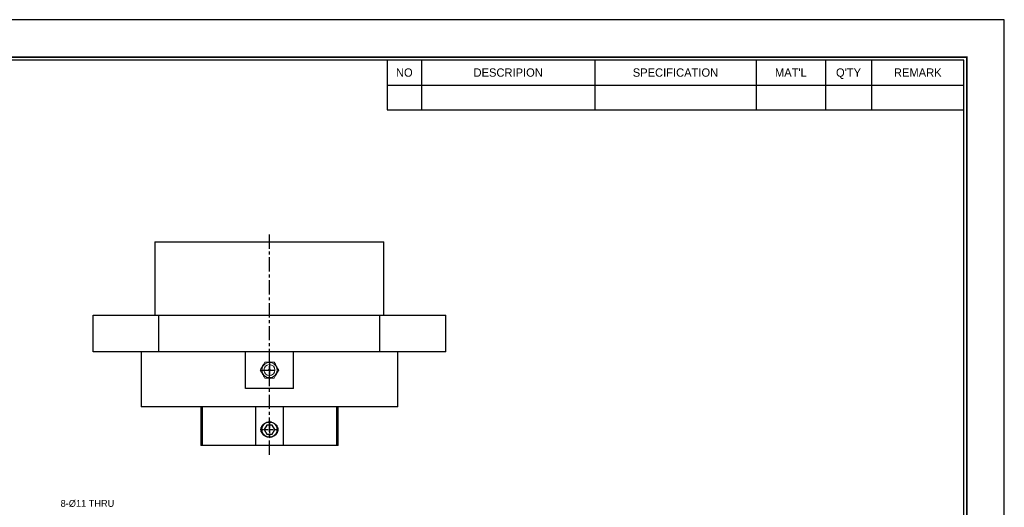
# Model space of a CAD drawing. Header units: millimetres. Extents: x -29 to 5648, y -387 to 3949.
# Tile 5 of 7: x 318 to 748, y 316 to 529. Entities that reach past the tile are written whole.
import ezdxf
from ezdxf.enums import TextEntityAlignment as Align

# ---------------------------------------------------------------- set-up
doc = ezdxf.new("R2010")
doc.units = ezdxf.units.MM
doc.linetypes.add('CENTER', pattern=[2, 1.25, -0.25, 0.25, -0.25])
doc.layers.get('0').update_dxf_attribs({"linetype": 'CONTINUOUS'})
for name, color, linetype in [('1', 1, 'CENTER'), ('5', 7, 'CONTINUOUS'), ('7', 7, 'CONTINUOUS'), ('center', 1, 'CENTER'), ('OUTLINE', 7, 'CONTINUOUS')]:
    doc.layers.add(name, color=color, linetype=linetype)

# ---------------------------------------------------------------- blocks, each defined once
blk = doc.blocks.new('란표제')
at = {"layer": '7', "color": 0}
for p, q in [((386.1, 273), (0, 273)), ((386.1, 0), (386.1, 273))]:
    blk.add_line(p, q, dxfattribs=at)
at = {"layer": '7'}
for p, q in [((247, 263.9), (247, 252.64)), ((254.8, 263.9), (254.8, 252.64)), ((293.8, 263.9), (293.8, 252.64)), ((330.2, 263.9), (330.2, 252.64)), ((345.8, 263.9), (345.8, 252.64)), ((356.2, 263.9), (356.2, 252.64)), ((247, 258.27), (377, 258.27)), ((247, 252.64), (377, 252.64))]:
    blk.add_line(p, q, dxfattribs=at)
at = {"layer": '7', "const_width": 0.325}
blk.add_lwpolyline([(377.65, 8.45), (377.65, 264.55), (13, 264.55), (13, 8.45)], close=True, dxfattribs=at)
at = {"layer": '7'}
blk.add_lwpolyline([(377, 9.1), (377, 263.9), (13.65, 263.9), (13.65, 9.1)], close=True, dxfattribs=at)
at = {"layer": '5', "ltscale": 0.5}
for tag, p, height in [('TITLE', (308.32, 31.73), 3.25), ('도번', (326.54, 20.34), 3.25), ('SCALE', (329.92, 12.42), 1.56), ('DATE', (360.13, 12.36), 1.56)]:
    blk.add_attdef(tag, p, '', height=height, dxfattribs=at)
at = {"layer": '7'}
for s, height, p in [('NO', 1.877, (250.9, 261.08)), ('DESCRIPION', 1.877, (274.3, 261.08)), ('SPECIFICATION', 1.8772, (312, 261.08)), ("MAT'L", 1.877, (338, 261.08)), ("Q'TY", 1.877, (351, 261.08)), ('REMARK', 1.877, (366.6, 261.08))]:
    blk.add_text(s, height=height, dxfattribs=at).set_placement(p, align=Align.MIDDLE_CENTER)
for tag, p in [('필렛', (233.03, 14.17)), ('모따기', (233.03, 10.79))]:
    blk.add_attdef(tag, text='', height=1.5, dxfattribs=at).set_placement(p, align=Align.MIDDLE_LEFT)

msp = doc.modelspace()

# ---------------------------------------------------------------- linework, layer by layer
at = {"ltscale": 5}
for p, q in [((350.2958, 383.9508), (350.2958, 399.9508)), ((379.0361, 383.9508), (379.0361, 399.9508)), ((475.5555, 383.9508), (475.5555, 399.9508)), ((504.2958, 383.9508), (504.2958, 399.9508)), ((416.7602, 367.9508), (416.7602, 383.9508)), ((437.8315, 367.9508), (437.8315, 383.9508))]:
    msp.add_line(p, q, dxfattribs=at)
at = {"color": 7, "linetype": 'Continuous', "lineweight": 15}
for radius in [3.3, 2.4]:
    msp.add_circle((427.2958, 375.9508), radius, dxfattribs=at)
for points, knots in [([(425.2751, 379.4508), (425.0595, 379.0775), (424.6969, 378.4494), (424.0792, 377.3795), (423.6245, 376.5919), (423.3482, 376.1133), (423.2544, 375.9508)], [0, 0, 0, 0, 0.33608415, 0.56528193, 0.85241133, 1, 1, 1, 1]), ([(429.3165, 379.4508), (429.0846, 379.4508), (428.6216, 379.4508), (427.944, 379.4508), (427.2842, 379.4508), (426.6747, 379.4508), (425.9952, 379.4508), (425.5419, 379.4508), (425.2751, 379.4508)], [0, 0, 0, 0, 0.18184578, 0.36288184, 0.50003065, 0.64531406, 0.79120355, 1, 1, 1, 1]), ([(431.3373, 375.9508), (431.1217, 376.3242), (430.7591, 376.9522), (430.1414, 378.0222), (429.6867, 378.8098), (429.4103, 379.2884), (429.3165, 379.4508)], [0, 0, 0, 0, 0.33608274, 0.56528197, 0.85241137, 1, 1, 1, 1]), ([(423.2544, 375.9508), (423.4699, 375.5775), (423.8325, 374.9494), (424.4502, 373.8795), (424.9049, 373.0919), (425.1813, 372.6133), (425.2751, 372.4508)], [0, 0, 0, 0, 0.336084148, 0.565281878, 0.852412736, 1, 1, 1, 1]), ([(426.8958, 375.9508), (426.8958, 375.9509), (426.8958, 375.951), (426.8958, 375.9513), (426.8958, 375.9527), (426.8958, 375.9583), (426.8964, 375.9808), (426.9035, 376.0467), (426.9397, 376.1494), (427.0255, 376.256), (427.1416, 376.3283), (427.2377, 376.3495), (427.3338, 376.352), (427.4308, 376.3355), (427.5504, 376.2692), (427.6415, 376.167), (427.6876, 376.0547), (427.6958, 375.9803), (427.6958, 375.9509), (427.6958, 375.9508)], [0, 0, 0, 0, 0.00007741, 0.00023817, 0.00088123, 0.00343566, 0.01366871, 0.0546657, 0.162001, 0.26933526, 0.37667195, 0.48400601, 0.50005561, 0.60738994, 0.71472465, 0.82206171, 0.92939687, 0.99992259, 1, 1, 1, 1]), ([(427.6958, 375.9508), (427.6958, 375.9508), (427.6958, 375.9507), (427.6958, 375.9503), (427.6958, 375.9489), (427.6958, 375.9433), (427.6952, 375.9209), (427.6881, 375.855), (427.6519, 375.7523), (427.5661, 375.6457), (427.45, 375.5734), (427.3539, 375.5521), (427.2578, 375.5497), (427.1608, 375.5662), (427.0412, 375.6325), (426.9501, 375.7347), (426.904, 375.847), (426.8958, 375.9214), (426.8958, 375.9508), (426.8958, 375.9508)], [0, 0, 0, 0, 0.00007741, 0.00023817, 0.00088123, 0.00343565, 0.01366869, 0.05467152, 0.16200102, 0.26933972, 0.37667308, 0.48400694, 0.50005651, 0.60739065, 0.71472516, 0.82206203, 0.929397, 0.99992259, 1, 1, 1, 1]), ([(429.3165, 372.4508), (429.5321, 372.8242), (429.8947, 373.4522), (430.5124, 374.5222), (430.9671, 375.3098), (431.2434, 375.7884), (431.3373, 375.9508)], [0, 0, 0, 0, 0.336082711, 0.565281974, 0.852411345, 1, 1, 1, 1]), ([(425.2751, 372.4508), (425.5071, 372.4508), (425.97, 372.4508), (426.6476, 372.4508), (427.3074, 372.4508), (427.9169, 372.4508), (428.5964, 372.4508), (429.0497, 372.4508), (429.3165, 372.4508)], [0, 0, 0, 0, 0.18184578, 0.36288184, 0.50003065, 0.64531406, 0.79120355, 1, 1, 1, 1])]:
    msp.add_open_spline(points, degree=3, knots=knots, dxfattribs=at)
at = {"layer": '1', "ltscale": 5}
msp.add_line((427.2958, 338.9508), (427.2958, 435.9508), dxfattribs=at)
at = {"layer": 'center', "ltscale": 5}
for p, q in [((427.2958, 379.7458), (427.2958, 372.1558)), ((423.5008, 375.9508), (431.0908, 375.9508))]:
    msp.add_line(p, q, dxfattribs=at)
at = {"layer": 'center'}
for p, q in [((427.2958, 353.7568), (427.2958, 346.1449)), ((423.4899, 349.9508), (431.1017, 349.9508))]:
    msp.add_line(p, q, dxfattribs=at)
at = {"layer": 'OUTLINE'}
for p, q in [((377.2958, 431.9508), (377.2958, 399.9508)), ((377.2958, 431.9508), (477.2958, 431.9508)), ((477.2958, 399.9508), (477.2958, 431.9508)), ((350.2958, 399.9508), (504.2958, 399.9508)), ((504.2958, 383.9508), (350.2958, 383.9508)), ((371.2958, 383.9508), (371.2958, 359.9508)), ((483.2958, 359.9508), (483.2958, 383.9508)), ((437.8315, 367.9508), (416.7602, 367.9508)), ((483.2958, 359.9508), (371.2958, 359.9508)), ((397.2958, 359.9508), (397.2958, 342.9508)), ((397.8921, 359.9508), (397.8921, 342.9508)), ((421.3442, 342.9508), (421.3442, 359.9508)), ((433.2474, 359.9508), (433.2474, 342.9508)), ((456.6995, 342.9508), (456.6995, 359.9508)), ((457.2958, 342.9508), (457.2958, 359.9508)), ((426.1411, 351.9508), (424.9864, 349.9508)), ((424.9864, 349.9508), (426.1411, 347.9508)), ((428.4505, 351.9508), (426.1411, 351.9508)), ((429.6052, 349.9508), (428.4505, 351.9508)), ((428.4505, 347.9508), (429.6052, 349.9508)), ((426.1411, 347.9508), (428.4505, 347.9508)), ((457.2958, 342.9508), (397.2958, 342.9508)), ((398.1684, 342.9508), (397.5958, 342.9508))]:
    msp.add_line(p, q, dxfattribs=at)
msp.add_circle((427.2958, 349.9508), 3.3095, dxfattribs=at)
for points, knots in [([(425.526, 347.0478), (425.3885, 347.1151), (425.2533, 347.1916), (424.9964, 347.3584), (424.8741, 347.449), (424.6417, 347.6447), (424.5316, 347.7497), (424.3246, 347.9755), (424.2273, 348.097), (423.9662, 348.4741), (423.8291, 348.7455), (423.6378, 349.3333), (423.5886, 349.6369), (423.5875, 350.0975), (423.5996, 350.2534), (423.6475, 350.5569), (423.6831, 350.7057), (423.7769, 350.9978), (423.8358, 351.1421), (423.9727, 351.4176), (424.0508, 351.5493), (424.3118, 351.9275), (424.5237, 352.158), (424.9957, 352.5548), (425.2517, 352.7196), (425.526, 352.8539)], [0, 0, 0, 0, 0.0625, 0.0625, 0.125, 0.125, 0.1875, 0.1875, 0.25, 0.25, 0.375, 0.375, 0.5, 0.5, 0.5625, 0.5625, 0.625, 0.625, 0.6875, 0.6875, 0.75, 0.75, 0.875, 0.875, 1, 1, 1, 1]), ([(425.526, 352.8539), (425.658, 352.9344), (425.7973, 353.0068), (426.0827, 353.1309), (426.2283, 353.1826), (426.6742, 353.3078), (426.9878, 353.351), (427.4518, 353.3508), (427.6059, 353.3402), (427.9129, 353.298), (428.0669, 353.2659), (428.5159, 353.1396), (428.799, 353.0165), (429.0656, 352.8539)], [0, 0, 0, 0, 0.125, 0.125, 0.25, 0.25, 0.5, 0.5, 0.625, 0.625, 0.75, 0.75, 1, 1, 1, 1]), ([(429.0656, 352.8539), (429.2022, 352.787), (429.3349, 352.7121), (429.5921, 352.5455), (429.717, 352.4532), (430.0678, 352.1578), (430.2738, 351.9347), (430.5366, 351.5562), (430.616, 351.4226), (430.7525, 351.1495), (430.8104, 351.0088), (430.9522, 350.5741), (431.003, 350.2635), (431.0045, 349.6525), (430.9554, 349.3421), (430.7681, 348.7589), (430.6282, 348.4791), (430.3673, 348.1008), (430.2718, 347.9812), (430.0647, 347.7545), (429.9525, 347.6469), (429.6007, 347.3504), (429.343, 347.1836), (429.0656, 347.0478)], [0, 0, 0, 0, 0.0625, 0.0625, 0.125, 0.125, 0.25, 0.25, 0.3125, 0.3125, 0.375, 0.375, 0.5, 0.5, 0.625, 0.625, 0.75, 0.75, 0.8125, 0.8125, 0.875, 0.875, 1, 1, 1, 1]), ([(429.0656, 347.0478), (428.7993, 346.8854), (428.5165, 346.7623), (428.0679, 346.636), (427.9139, 346.6039), (427.6056, 346.5614), (427.4503, 346.5507), (426.9806, 346.551), (426.6748, 346.5937), (426.2267, 346.7196), (426.0785, 346.7725), (425.7946, 346.8963), (425.6577, 346.9675), (425.526, 347.0478)], [0, 0, 0, 0, 0.25, 0.25, 0.375, 0.375, 0.5, 0.5, 0.75, 0.75, 0.875, 0.875, 1, 1, 1, 1])]:
    msp.add_open_spline(points, degree=3, knots=knots, dxfattribs=at)

# ---------------------------------------------------------------- block references
at = {"ltscale": 5, "xscale": 1.93778417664, "yscale": 1.93778417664, "zscale": 1.93778417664}
msp.add_blockref('란표제', (0, 0), dxfattribs=at)

# ---------------------------------------------------------------- texts
at = {"color": 3, "ltscale": 5, "insert": (359.5144, 316.0923), "char_height": 3, "attachment_point": 9}
msp.add_mtext('8-%%C11 THRU', dxfattribs=at)

doc.saveas('drawing.dxf')
